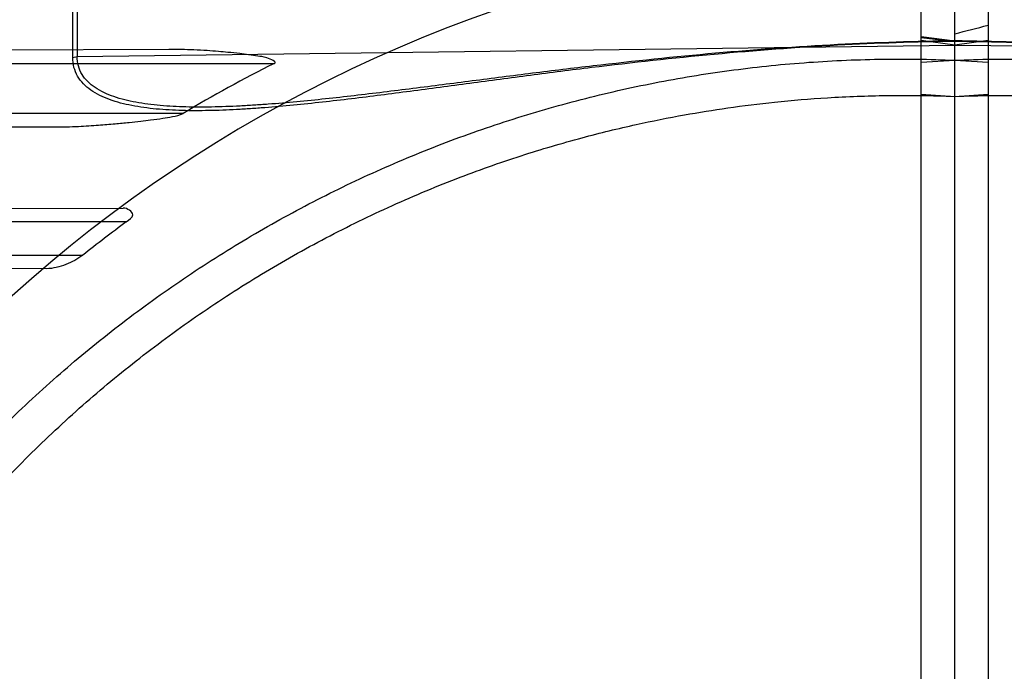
# Model space of a CAD drawing. Header units: millimetres. Extents: x 0 to 297, y 0 to 210.
# Tile 81 of 256: x 147.2155 to 147.3631, y 92.9767 to 93.0744. Entities that reach past the tile are written whole.
import ezdxf

# ---------------------------------------------------------------- set-up
doc = ezdxf.new("R2010")
doc.units = ezdxf.units.MM
doc.header["$LTSCALE"] = 16.335
doc.layers.get('0').update_dxf_attribs({"linetype": 'CONTINUOUS'})
for name, color, linetype in [('01_GLOBAL', 7, 'CONTINUOUS'), ('INTFCLR_1', 7, 'CONTINUOUS'), ('INTFCLR_144815', 7, 'CONTINUOUS'), ('INTFCLR_72935', 7, 'CONTINUOUS')]:
    doc.layers.add(name, color=color, linetype=linetype)

msp = doc.modelspace()

# ---------------------------------------------------------------- linework, layer by layer
at = {"color": 7, "linetype": 'Continuous'}
msp.add_circle((148.0808034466, 92.1164639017), 1.9, dxfattribs=at)
at = {"color": 9, "linetype": 'Continuous'}
msp.add_arc((148.0808034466, 92.1164639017), 1.8756493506, 92.9674534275, 177.0325465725, dxfattribs=at)
at = {"layer": '01_GLOBAL', "color": 7, "linetype": 'Continuous'}
msp.add_circle((148.0808034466, 92.1164639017), 1.925, dxfattribs=at)
at = {"layer": 'INTFCLR_1', "color": 6, "linetype": 'Continuous'}
for p, q in [((147.3506636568, 92.47704113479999), (147.3506636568, 93.3261662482)), ((147.3556636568, 92.9678083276), (147.3556636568, 93.3266036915)), ((147.3506636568, 93.0680110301), (147.3556636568, 93.06832643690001)), ((147.3506636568, 93.06322225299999), (147.3556636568, 93.0628981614))]:
    msp.add_line(p, q, dxfattribs=at)
at = {"layer": 'INTFCLR_1', "color": 9, "linetype": 'Continuous'}
for p, q in [((147.3506636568, 93.0718758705), (147.3556636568, 93.07123069)), ((147.3506636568, 93.0717448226), (147.3556636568, 93.07114812)), ((147.3556636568, 93.07060423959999), (147.3506636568, 93.0712679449)), ((147.3556636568, 93.07060423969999), (147.4871989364, 93.0688758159))]:
    msp.add_line(p, q, dxfattribs=at)
at = {"layer": 'INTFCLR_1', "color": 6, "linetype": 'Continuous'}
for radius in [0.3017258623, 0.2867456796]:
    msp.add_arc((147.3556636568, 92.8766036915), radius, 270, 90.00000002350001, dxfattribs=at)
at = {"layer": 'INTFCLR_1', "color": 9, "linetype": 'Continuous'}
msp.add_arc((147.3556636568, 92.8766036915), 0.2107755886, 22.4933176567, 89.9999999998, dxfattribs=at)
for points, knots in [([(147.4871989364, 93.0688758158), (147.4871989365, 93.0684024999), (147.4870843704, 93.06747177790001), (147.4865304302, 93.06618607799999), (147.4856585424, 93.06509666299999), (147.4845385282, 93.06419592), (147.4832245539, 93.0634586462), (147.4812149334, 93.0626443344), (147.4790019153, 93.0621009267), (147.4766757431, 93.0617320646), (147.474194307, 93.0614582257), (147.4709803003, 93.06128824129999), (147.4670140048, 93.0612839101), (147.4636270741, 93.0614072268), (147.4608612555, 93.06156520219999), (147.4580374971, 93.06176069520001), (147.4544696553, 93.0620634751), (147.4501484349, 93.06249660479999), (147.4443060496, 93.0631483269), (147.4369417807, 93.0640573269), (147.4280503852, 93.0652069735), (147.4190882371, 93.0663562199), (147.4070127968, 93.0678282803), (147.3948421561, 93.0691167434), (147.3841241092, 93.0699834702), (147.3779556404, 93.0703963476), (147.3689854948, 93.0709098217), (147.3615506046, 93.0711553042), (147.3556636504, 93.071230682)], [0, 0, 0, 0, 0.0104860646, 0.0204761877, 0.0306271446, 0.0410848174, 0.0521313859, 0.0638920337, 0.0890319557, 0.1023818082, 0.1160723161, 0.1443183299, 0.1736348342, 0.2039189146, 0.219389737, 0.2350089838, 0.2666261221, 0.2987127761, 0.3312205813, 0.3968618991, 0.4630987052, 0.529845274, 0.597038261, 0.7326043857, 0.8009458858, 0.8352534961, 0.8695669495, 1, 1, 1, 1]), ([(147.4878626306, 93.0687494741), (147.4878626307, 93.0682517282), (147.4877483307, 93.0672763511), (147.4871942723, 93.0659250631), (147.4863192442, 93.06477669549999), (147.4851927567, 93.0638258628), (147.4838707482, 93.0630475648), (147.4818520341, 93.06218909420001), (147.4796250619, 93.0616140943), (147.477284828, 93.06122367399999), (147.474790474, 93.0609333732), (147.4715592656, 93.06075172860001), (147.4675717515, 93.06074387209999), (147.4641669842, 93.0608708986), (147.4613867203, 93.0610349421), (147.4585480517, 93.06123846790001), (147.4549613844, 93.0615543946), (147.4506175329, 93.06200703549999), (147.4447443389, 93.0626888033), (147.4373414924, 93.0636405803), (147.4284038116, 93.0648451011), (147.4193949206, 93.0660496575), (147.4072570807, 93.06759270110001), (147.3950227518, 93.06894320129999), (147.3842474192, 93.06985058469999), (147.3780463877, 93.07028222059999), (147.369038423, 93.0708177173), (147.3615729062, 93.0710720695), (147.3556636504, 93.0711481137)], [0, 0, 0, 0, 0.0109495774, 0.0213196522, 0.0317515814, 0.042393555, 0.05355310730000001, 0.0653771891, 0.09055277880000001, 0.1038959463, 0.1175707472, 0.1457706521, 0.1750333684, 0.2052626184, 0.220706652, 0.2362998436, 0.2678673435, 0.2999076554, 0.3323720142, 0.397933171, 0.4640942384, 0.5307643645, 0.5978761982, 0.7332556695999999, 0.8014900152, 0.8357407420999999, 0.869995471, 1, 1, 1, 1])]:
    msp.add_open_spline(points, degree=3, knots=knots, dxfattribs=at)
at = {"layer": 'INTFCLR_1', "color": 6, "linetype": 'Continuous'}
for points, knots in [([(147.3556636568, 93.06832643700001), (147.3575452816, 93.06840660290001), (147.3613111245, 93.06851146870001), (147.3669618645, 93.06850219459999), (147.3726099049, 93.06832636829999), (147.3782502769, 93.06798414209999), (147.3838781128, 93.067475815), (147.3894885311, 93.0668018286), (147.395076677, 93.0659627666), (147.4006377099, 93.0649593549), (147.4061668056, 93.0637924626), (147.4116591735, 93.0624630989), (147.4171100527, 93.06097241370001), (147.4225147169, 93.0593216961), (147.4278684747, 93.0575123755), (147.4331666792, 93.05554601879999), (147.438404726, 93.0534243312), (147.4435780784, 93.0511491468), (147.4486823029, 93.0487224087), (147.4537129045, 93.04614624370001), (147.4586655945, 93.04342284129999), (147.4635359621, 93.04055461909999), (147.4683199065, 93.0375439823), (147.4730131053, 93.0343936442), (147.4776115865, 93.03110626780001), (147.4821112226, 93.0276848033), (147.4865082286, 93.02413212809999), (147.4907986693, 93.0204514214), (147.4949789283, 93.01664578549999), (147.4990452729, 93.0127186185), (147.5029942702, 93.008673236), (147.5068224, 93.004513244), (147.5105264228, 93.000242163), (147.5141030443, 92.9958637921), (147.5175492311, 92.99138184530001), (147.5208619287, 92.9868002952), (147.5240383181, 92.9821230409), (147.5270755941, 92.9773542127), (147.52997116, 92.97249788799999), (147.5327224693, 92.96755833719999), (147.5353271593, 92.9625398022), (147.5377829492, 92.9574466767), (147.540087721, 92.95228335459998), (147.5422394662, 92.9470543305), (147.5442363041, 92.9417641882), (147.5454631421, 92.93819961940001), (147.5460501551, 92.9364087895)], [0, 0, 0, 0, 0.0227205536, 0.0454410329, 0.06816134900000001, 0.09088163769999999, 0.1136018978, 0.1363221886, 0.1590426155, 0.1817632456, 0.2044840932, 0.2272051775, 0.2499266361, 0.2726484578, 0.2953706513, 0.3180932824, 0.3408163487, 0.363539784, 0.3862638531, 0.4089891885, 0.4317141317, 0.4544408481, 0.4771673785, 0.4998953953, 0.5226228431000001, 0.5453516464, 0.5680799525, 0.5908095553, 0.6135387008, 0.6362690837, 0.6589990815, 0.6817302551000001, 0.7044610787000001, 0.7271930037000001, 0.7499246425, 0.7726572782, 0.7953897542, 0.8181230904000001, 0.8408563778, 0.8635903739, 0.8863244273, 0.90905904, 0.9317938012, 0.9545290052, 0.9772643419, 1, 1, 1, 1]), ([(147.3556636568, 93.0628981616), (147.3593784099, 93.0630505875), (147.3668190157, 93.0631325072), (147.3779643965, 93.06258836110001), (147.3890774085, 93.06137488), (147.4001528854, 93.05948748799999), (147.4111257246, 93.0569261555), (147.4217583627, 93.05375460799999), (147.4321569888, 93.04997292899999), (147.4423175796, 93.0455845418), (147.4523615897, 93.0405071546), (147.4620791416, 93.0348335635), (147.4714308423, 93.0285879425), (147.4803857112, 93.0217931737), (147.4889108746, 93.0144745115), (147.4969786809, 93.006656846), (147.5045579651, 92.9983717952), (147.5116230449, 92.9896477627), (147.5181444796, 92.9805235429), (147.5241035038, 92.9710286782), (147.5294813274, 92.96119369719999), (147.5342574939, 92.95105629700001), (147.5384131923, 92.9406595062), (147.5419364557, 92.9300373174), (147.5448170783, 92.9192224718), (147.5470449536, 92.90825211), (147.5486113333, 92.8971679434), (147.5495102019, 92.8860147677), (147.5497390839, 92.8748392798), (147.5492991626, 92.8636809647), (147.548193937, 92.85257658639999), (147.5464275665, 92.8415592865), (147.5440063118, 92.8306672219), (147.54093851, 92.81993868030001), (147.5372359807, 92.8094150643), (147.5329137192, 92.79913768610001), (147.5279896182, 92.7891448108), (147.5224805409, 92.77946730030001), (147.5164087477, 92.770142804), (147.5097968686, 92.7612036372), (147.5026699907, 92.75268027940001), (147.4950470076, 92.7445947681), (147.4869609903, 92.73698271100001), (147.4784363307, 92.72986534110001), (147.4695078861, 92.7232709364), (147.4602055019, 92.7172218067), (147.4505665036, 92.71174038), (147.4406349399, 92.7068491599), (147.4306493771, 92.702648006), (147.4209252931, 92.6991999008), (147.4118952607, 92.6965311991), (147.4037200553, 92.6945360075), (147.3964382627, 92.6930808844), (147.3895220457, 92.69196609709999), (147.382373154, 92.6910812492), (147.3744248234, 92.6904217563), (147.3654192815, 92.690082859), (147.3590572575, 92.6901699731), (147.3556636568, 92.6903092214)], [0, 0, 0, 0, 0.0185657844, 0.0371317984, 0.05569073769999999, 0.0743563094, 0.09320240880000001, 0.1119235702, 0.129729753, 0.1484268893, 0.1671582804, 0.1858963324, 0.2045840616, 0.2232805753, 0.241995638, 0.2606572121, 0.2793460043, 0.298034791, 0.3166822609, 0.3353170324, 0.3539796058, 0.3726237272, 0.3912431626, 0.4098577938, 0.4284754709, 0.4470981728, 0.4657246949, 0.4843423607, 0.5029403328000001, 0.5215094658, 0.5400731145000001, 0.5586325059, 0.5771954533, 0.5957587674, 0.6143211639, 0.6328711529, 0.651401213, 0.6699184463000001, 0.6884460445, 0.7069331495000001, 0.7254085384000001, 0.7438945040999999, 0.7623917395, 0.7808314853, 0.7993176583, 0.8177869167, 0.8362093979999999, 0.8546575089, 0.8730374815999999, 0.8902753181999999, 0.9061521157, 0.9200376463, 0.9322836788, 0.9432240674, 0.9550134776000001, 0.9682465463, 0.9830392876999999, 1, 1, 1, 1])]:
    msp.add_open_spline(points, degree=3, knots=knots, dxfattribs=at)
at = {"layer": 'INTFCLR_144815', "color": 6, "linetype": 'Continuous'}
for radius in [0.3190566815, 0.3040475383]:
    msp.add_circle((147.3556636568, 92.8766036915), radius, dxfattribs=at)
for radius, start, end in [(0.4398395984, 313.9937911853, 154.5150993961), (0.4217045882, 71.6563998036, 156.0440844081), (0.4149257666, 70.9981667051, 162.0018332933), (0.4107861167, 108.7136429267, 257.7559644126), (0.3305190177, 45.0000000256, 314.9999999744), (0.329927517, 44.99999995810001, 315.0000000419), (0.3294494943, 44.99999997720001, 315.0000000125), (0.2978344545, 115.6072723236, 154.3927276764), (0.2828253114, 117.0737153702, 152.9262846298)]:
    msp.add_arc((147.3556636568, 92.8766036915), radius, start, end, dxfattribs=at)
at = {"layer": 'INTFCLR_144815', "color": 9, "linetype": 'Continuous'}
for radius, start, end in [(0.4367478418, 71.617857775, 156.0236179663), (0.4317480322, 71.6178577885, 156.0236179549), (0.4132177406, 70.768222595, 162.2317774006), (0.3069439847, 128.4841463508, 246.0405071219)]:
    msp.add_arc((147.3556636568, 92.8766036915), radius, start, end, dxfattribs=at)
at = {"layer": 'INTFCLR_72935', "color": 6, "linetype": 'Continuous'}
for p, q in [((147.3556636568, 92.4716036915), (147.3556636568, 93.3266036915)), ((147.3606636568, 93.3261662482), (147.3606636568, 92.47704113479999)), ((147.3556636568, 93.06832643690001), (147.3606636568, 93.0680110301)), ((147.3556636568, 93.0628981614), (147.3606636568, 93.06322225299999))]:
    msp.add_line(p, q, dxfattribs=at)
at = {"layer": 'INTFCLR_72935', "color": 9, "linetype": 'Continuous'}
for p, q in [((147.2234646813, 93.068749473), (147.2234646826, 93.1243332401)), ((147.2241283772, 93.12449613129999), (147.2241283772, 93.0688758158)), ((147.2241283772, 93.0688758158), (147.3556636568, 93.07060423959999)), ((147.3606636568, 93.071267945), (147.3556636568, 93.07060423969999)), ((147.237884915, 93.06994256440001), (147.1889727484, 93.06977182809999)), ((147.223464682, 93.0687494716), (147.2241283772, 93.0688758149)), ((147.1900432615, 93.06785369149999), (147.2537036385, 93.06785369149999)), ((147.2400102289, 93.0603536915), (147.1817101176, 93.0603536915)), ((147.176718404, 93.0584783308), (147.220648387, 93.0583249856)), ((147.1993928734, 93.04605820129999), (147.231024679, 93.0461686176)), ((147.2314969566, 93.0441036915), (147.1997487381, 93.0441036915)), ((147.1945218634, 93.0391036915), (147.2249871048, 93.0391036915)), ((147.219520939, 93.0370789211), (147.1902843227, 93.0371809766))]:
    msp.add_line(p, q, dxfattribs=at)
at = {"layer": 'INTFCLR_72935', "color": 6, "linetype": 'Continuous'}
for centre, radius, start, end in [((147.3556636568, 92.8766036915), 0.3017258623, 90, 270.0000000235), ((147.3556636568, 92.8766036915), 0.2867456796, 90, 270.0000000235), ((147.0116356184, 94.4159263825), 1.3869850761, 284.361570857, 284.5748839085), ((147.3474162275, 92.88050452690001), 0.209479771, 116.5743491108, 120.8456671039), ((147.3549611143, 92.87661920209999), 0.2080731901, 126.3964410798, 128.6568878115)]:
    msp.add_arc(centre, radius, start, end, dxfattribs=at)
at = {"layer": 'INTFCLR_72935', "color": 9, "linetype": 'Continuous'}
msp.add_arc((147.3556636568, 92.8766036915), 0.2107755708, 90.00000000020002, 157.5066823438, dxfattribs=at)
for points, knots in [([(147.3556636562, 93.0711481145), (147.3498010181, 93.0710726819), (147.3377746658, 93.0706651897), (147.3196198, 93.0693053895), (147.3058194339, 93.0677875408), (147.2966378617, 93.0666477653), (147.2905606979, 93.06586609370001), (147.2830350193, 93.0648601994), (147.2740956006, 93.0636551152), (147.2652826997, 93.0625213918), (147.2580172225, 93.06170317), (147.2529797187, 93.0612548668), (147.2501364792, 93.06104789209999), (147.247341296, 93.0608795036), (147.2439146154, 93.0607468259), (147.2399004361, 93.06074800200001), (147.2366473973, 93.0609242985), (147.2341363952, 93.0612105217), (147.2317847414, 93.0615964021), (147.2295485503, 93.06216567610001), (147.2275138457, 93.06301876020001), (147.2261746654, 93.06379676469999), (147.2250314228, 93.0647516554), (147.2241435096, 93.065905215), (147.2235807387, 93.06726464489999), (147.2234646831, 93.06824848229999), (147.223464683, 93.06874947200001)], [0, 0, 0, 0, 0.1289801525, 0.2646247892, 0.4004023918, 0.4343527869, 0.4681570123, 0.5351918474, 0.6013787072, 0.6665897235, 0.7306589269, 0.7622023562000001, 0.7778384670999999, 0.7933700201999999, 0.8238027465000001, 0.8532617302, 0.8816493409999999, 0.8954141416, 0.908833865, 0.9340747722, 0.9459268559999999, 0.9572740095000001, 0.9680210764, 0.9784972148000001, 0.9889789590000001, 1, 1, 1, 1]), ([(147.3556636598, 93.07123068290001), (147.3498230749, 93.0711559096), (147.3378521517, 93.07076279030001), (147.3197841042, 93.0694624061), (147.3060543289, 93.068014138), (147.2969198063, 93.0669267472), (147.2908744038, 93.0661810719), (147.2833878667, 93.0652213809), (147.2744947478, 93.0640712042), (147.2657274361, 93.0629884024), (147.2585000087, 93.06220600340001), (147.2534892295, 93.0617764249), (147.2506609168, 93.06157765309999), (147.2478317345, 93.06141271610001), (147.2457056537, 93.0613334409), (147.2442811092, 93.0613085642)], [0, 0, 0, 0, 0.1566143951, 0.3210466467, 0.4855983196, 0.5267373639, 0.5676974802, 0.6489192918, 0.7291134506, 0.8081312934, 0.8857786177, 0.92401377, 0.9429688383, 0.9617983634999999, 1, 1, 1, 1]), ([(147.2442811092, 93.0613085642), (147.242997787, 93.06128615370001), (147.2404300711, 93.06128727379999), (147.2372429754, 93.06144969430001), (147.23474498, 93.061719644), (147.2324074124, 93.0620841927), (147.2301851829, 93.0626221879), (147.2281597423, 93.0634313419), (147.226828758, 93.06416828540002), (147.2256920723, 93.06507286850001), (147.2248073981, 93.06616712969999), (147.2242447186, 93.0674605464), (147.2241283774, 93.0683994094), (147.2241283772, 93.0688758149)], [0, 0, 0, 0, 0.1636849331, 0.3273608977, 0.4066878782, 0.4839772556, 0.6290768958, 0.6969461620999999, 0.7616165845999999, 0.8224219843, 0.8811135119, 0.9392447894, 1, 1, 1, 1])]:
    msp.add_open_spline(points, degree=3, knots=knots, dxfattribs=at)
at = {"layer": 'INTFCLR_72935', "color": 7, "linetype": 'Continuous'}
for points, knots in [([(147.2537036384, 93.06785369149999), (147.2541220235, 93.0680671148), (147.2522779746, 93.0688650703), (147.251282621, 93.0688976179), (147.2498242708, 93.069159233), (147.248361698, 93.0693326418), (147.2468422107, 93.0694995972), (147.2452195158, 93.0696447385), (147.2435103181, 93.0697711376), (147.2410383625, 93.0699049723), (147.2391266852, 93.0699455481), (147.2378849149, 93.06994256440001)], [0, 0, 0, 0, 0.08719848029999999, 0.1725003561, 0.2583589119, 0.3422896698, 0.451415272, 0.5403637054, 0.6451805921, 0.7694564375, 1, 1, 1, 1]), ([(147.220648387, 93.0583249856), (147.2212869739, 93.0583267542), (147.2225091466, 93.0583383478), (147.2242578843, 93.05840745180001), (147.2258458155, 93.0584941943), (147.2276834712, 93.058617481), (147.2296912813, 93.058781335), (147.2318038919, 93.05898342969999), (147.233577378, 93.05917502), (147.2352604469, 93.0593807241), (147.2368438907, 93.05959341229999), (147.2384659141, 93.0598864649), (147.239519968, 93.06008241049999), (147.240010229, 93.0603536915)], [0, 0, 0, 0, 0.0981599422, 0.1878485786, 0.2689884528, 0.3426060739, 0.4709509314, 0.5786225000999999, 0.6688323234, 0.7450978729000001, 0.8393822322, 0.9138724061, 1, 1, 1, 1])]:
    msp.add_open_spline(points, degree=3, knots=knots, dxfattribs=at)
at = {"layer": 'INTFCLR_72935', "color": 6, "linetype": 'Continuous'}
for points, knots in [([(147.1652771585, 92.9364087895), (147.1658641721, 92.93819962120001), (147.1670910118, 92.9417641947), (147.1690878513, 92.94705434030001), (147.1712395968, 92.9522833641), (147.1735443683, 92.95744668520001), (147.1760001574, 92.96253980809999), (147.1786048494, 92.9675583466), (147.1813561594, 92.97249789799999), (147.1842517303, 92.97735423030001), (147.1872890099, 92.98212306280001), (147.1904654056, 92.9868003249), (147.1937781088, 92.99138188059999), (147.1972242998, 92.9958638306), (147.2008009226, 93.0002422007), (147.2045049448, 93.00451327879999), (147.2083330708, 93.0086732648), (147.2122820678, 93.01271864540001), (147.2163484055, 93.0166458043), (147.2205286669, 93.0204514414), (147.2248190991, 93.0241321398), (147.229216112, 93.0276848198), (147.2337157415, 93.0311062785), (147.2383142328, 93.03439366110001), (147.2430074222, 93.03754399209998), (147.2477913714, 93.04055463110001), (147.2526617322, 93.04342284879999), (147.2576144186, 93.04614624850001), (147.2626450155, 93.0487224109), (147.2677492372, 93.0511491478), (147.2729225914, 93.0534243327), (147.2781606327, 93.05554601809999), (147.2834588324, 93.0575123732), (147.288812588, 93.05932169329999), (147.2942172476, 93.0609724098), (147.299668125, 93.062463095), (147.305160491, 93.0637924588), (147.3106895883, 93.0649593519), (147.3162506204, 93.06596276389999), (147.3218387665, 93.0668018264), (147.3274491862, 93.0674758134), (147.3330770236, 93.06798414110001), (147.3387173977, 93.06832636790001), (147.344365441, 93.06850219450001), (147.3500161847, 93.0685114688), (147.3537820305, 93.06840660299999), (147.3556636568, 93.06832643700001)], [0, 0, 0, 0, 0.0227356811, 0.0454710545, 0.0682062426, 0.09094098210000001, 0.1136756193, 0.1364096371, 0.1591436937, 0.1818769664, 0.2046103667, 0.2273428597, 0.2500755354, 0.2728072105, 0.2955391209, 0.3182699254, 0.3410011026, 0.3637310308, 0.3864614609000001, 0.4091905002, 0.4319201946, 0.4546483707, 0.4773773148, 0.5001046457, 0.5228327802, 0.5455591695, 0.5682859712, 0.5910108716, 0.6137361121, 0.6364602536, 0.6591836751, 0.681906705, 0.7046293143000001, 0.7273515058, 0.750073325, 0.77279473, 0.7955158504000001, 0.8182366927, 0.8409573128, 0.8636777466, 0.886398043, 0.9091183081, 0.9318386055, 0.9545589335, 0.9772794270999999, 1, 1, 1, 1]), ([(147.3556636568, 92.6903092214), (147.3519489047, 92.69015679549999), (147.3445083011, 92.6900748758), (147.3333629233, 92.6906190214), (147.3222499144, 92.6918325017), (147.3111744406, 92.6937198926), (147.3002016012, 92.6962812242), (147.2895689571, 92.6994527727), (147.279170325, 92.7032344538), (147.2690097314, 92.7076228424), (147.258965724, 92.7127002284), (147.2492481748, 92.7183738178), (147.2398964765, 92.7246194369), (147.2309416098, 92.7314142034), (147.2224164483, 92.738732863), (147.2143486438, 92.7465505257), (147.2067693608, 92.7548355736), (147.199704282, 92.7635596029), (147.193182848, 92.7726838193), (147.1872238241, 92.7821786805), (147.1818460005, 92.79201365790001), (147.1770698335, 92.8021510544), (147.1729141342, 92.8125478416), (147.1693908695, 92.8231700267), (147.1665102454, 92.83398486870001), (147.164282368, 92.8449552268), (147.1627159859, 92.85603939), (147.1618171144, 92.86719256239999), (147.1615882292, 92.8783680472), (147.162028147, 92.8895263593), (147.1631333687, 92.900630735), (147.1648997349, 92.9116480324), (147.1673209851, 92.9225400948), (147.170388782, 92.93326863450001), (147.1740913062, 92.9437922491), (147.1784135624, 92.9540696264), (147.1833376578, 92.964062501), (147.1888467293, 92.97374001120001), (147.1949185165, 92.9830645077), (147.2015303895, 92.99200367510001), (147.2086572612, 93.0005270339), (147.2162802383, 93.00861254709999), (147.2243662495, 93.01622460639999), (147.2328909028, 93.02334197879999), (147.2418193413, 93.0299363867), (147.2511217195, 93.0359855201), (147.2607607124, 93.0414669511), (147.270692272, 93.0463581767), (147.280677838, 93.05055933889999), (147.2904019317, 93.05400745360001), (147.2994319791, 93.0566761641), (147.3076071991, 93.0586713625), (147.3148890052, 93.06012649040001), (147.3218052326, 93.0612412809), (147.3289541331, 93.0621261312), (147.336902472, 93.0627856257), (147.3459080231, 93.063124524), (147.3522700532, 93.06303740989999), (147.3556636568, 93.0628981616)], [0, 0, 0, 0, 0.0185657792, 0.0371317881, 0.0556907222, 0.0743562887, 0.09320238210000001, 0.1119235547, 0.1297297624, 0.1484268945, 0.1671582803, 0.1858963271, 0.2045840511, 0.2232805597, 0.2419956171, 0.2606571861, 0.279345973, 0.2980347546, 0.3166822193, 0.3353169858, 0.3539795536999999, 0.37262367, 0.3912431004, 0.4098577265, 0.4284753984, 0.447098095, 0.4657246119, 0.4843422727, 0.5029402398, 0.5215093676, 0.5400730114, 0.5586323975, 0.5771953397, 0.5957586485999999, 0.6143210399, 0.632871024, 0.6514010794, 0.6699183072, 0.6884459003, 0.706933, 0.7254083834, 0.7438943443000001, 0.7623915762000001, 0.7808313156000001, 0.7993174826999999, 0.8177867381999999, 0.836209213, 0.8546573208, 0.8730372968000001, 0.8902751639, 0.9061519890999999, 0.920037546, 0.9322836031, 0.9432240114, 0.9550134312, 0.9682465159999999, 0.9830392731, 1, 1, 1, 1]), ([(147.2314969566, 93.0441036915), (147.2318792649, 93.04438551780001), (147.2331778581, 93.045205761), (147.2316143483, 93.0461706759), (147.231024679, 93.0461686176)], [0, 0, 0, 0, 0.4461249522, 1, 1, 1, 1]), ([(147.2249871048, 93.0391036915), (147.2246119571, 93.0388036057), (147.2237817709, 93.03828579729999), (147.2224396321, 93.03767806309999), (147.2210161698, 93.03723384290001), (147.2200203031, 93.03707717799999), (147.219520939, 93.0370789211)], [0, 0, 0, 0, 0.2439155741, 0.4936076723, 0.7464558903, 1, 1, 1, 1])]:
    msp.add_open_spline(points, degree=3, knots=knots, dxfattribs=at)

doc.saveas('drawing.dxf')
